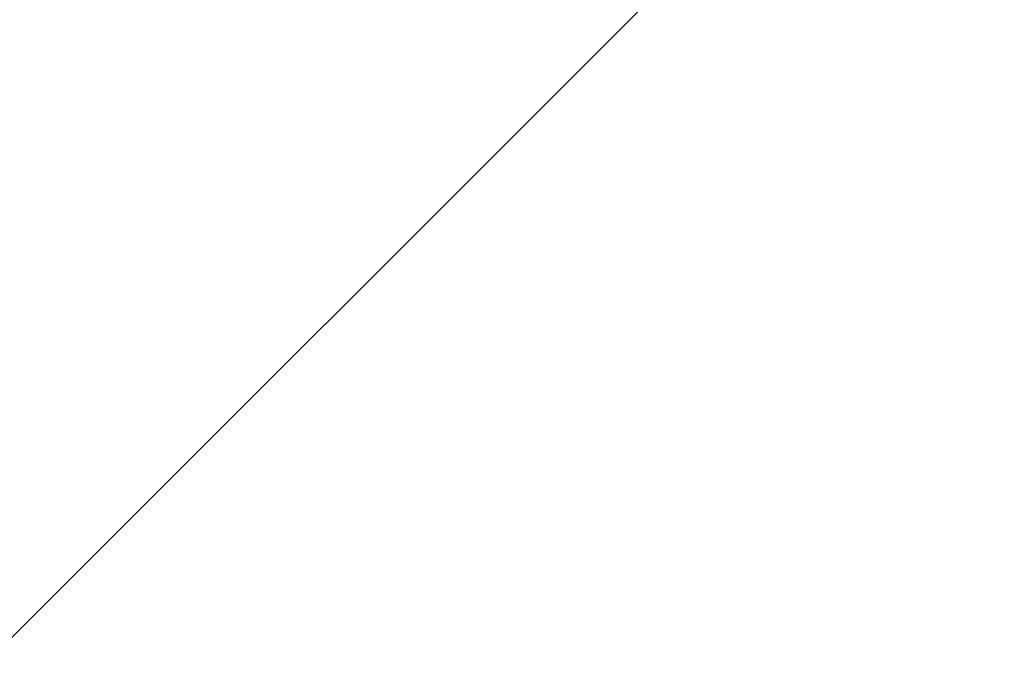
# Model space of a CAD drawing. Header units: millimetres. Extents: x -275 to 275, y -212 to 215.
# Tile 136 of 249: x 0.00445 to 0.01088, y 0.00413 to 0.00843. Entities that reach past the tile are written whole.
import ezdxf

# ---------------------------------------------------------------- set-up
doc = ezdxf.new("R2010")
doc.units = ezdxf.units.MM
doc.layers.add('P-SANR-FIXT', color=6, linetype='Continuous', lineweight=30)

msp = doc.modelspace()

# ---------------------------------------------------------------- linework, layer by layer
at = {"color": 5, "lineweight": 30}
msp.add_polyline3d([(0, 0, 563.08), (2.8291634, 2.8291634, 581.368), (-2.8291634, -2.8291634, 581.368), (0, 0, 563.08)], dxfattribs=at)

# ---------------------------------------------------------------- meshes
at = {"layer": 'P-SANR-FIXT', "lineweight": 40}
mesh = msp.add_polyface(dxfattribs=at)
corners = [(-250.3998685, -134.2835277, 834.9999773), (-257.9167425, -67.3232299, 834.9999773), (-260.4999969, 0.0081287, 834.9999773), (-265.4999824, 0, 834.9999773), (-262.9026664, -67.6982252, 834.9999773), (-255.3448428, -135.0233626, 834.9999773), (-245.4758049, -160.9576899, 834.9999773), (-225.6897852, -180.4127887, 834.9999773), (-199.5927226, -189.8430634, 834.9999773), (-66.7020559, -201.536245, 834.9999773), (66.7020559, -201.536245, 834.9999773), (199.5927226, -189.8430634, 834.9999773), (225.6897852, -180.4127887, 834.9999773), (245.4758049, -160.9576899, 834.9999773), (255.3448428, -135.0233626, 834.9999773), (262.9026664, -67.6982252, 834.9999773), (265.4999824, 0, 834.9999773), (260.4999969, 0.0081287, 834.9999773), (257.9167425, -67.3232299, 834.9999773), (250.3998685, -134.2835277, 834.9999773), (241.2899958, -158.2229186, 834.9999773), (223.0259761, -176.1814699, 834.9999773), (198.9363855, -184.8863347, 834.9999773), (66.4827152, -196.5410557, 834.9999773), (-66.4827152, -196.5410557, 834.9999773), (-198.9363855, -184.8863347, 834.9999773), (-223.0259761, -176.1814699, 834.9999773), (-241.2899958, -158.2229186, 834.9999773)]
mesh.append_faces([[corners[k] for k in face] for face in [(10, 23, 24, 9), (6, 27, 0, 5), (5, 0, 1, 4), (9, 24, 25, 8), (7, 26, 27, 6), (8, 25, 26, 7)]], dxfattribs={"vtx0": -1, "vtx2": -1})
mesh.append_faces([[corners[k] for k in face] for face in [(18, 19, 14, 15), (19, 20, 13, 14), (12, 13, 20, 21), (11, 12, 21, 22), (10, 11, 22, 23)]], dxfattribs={"vtx1": -1, "vtx3": -1})
mesh.append_faces([[corners[k] for k in face] for face in [(2, 3, 4, 1)]], dxfattribs={"vtx2": -1})
mesh.append_faces([[corners[k] for k in face] for face in [(15, 16, 17, 18)]], dxfattribs={"vtx3": -1})

doc.saveas('drawing.dxf')
